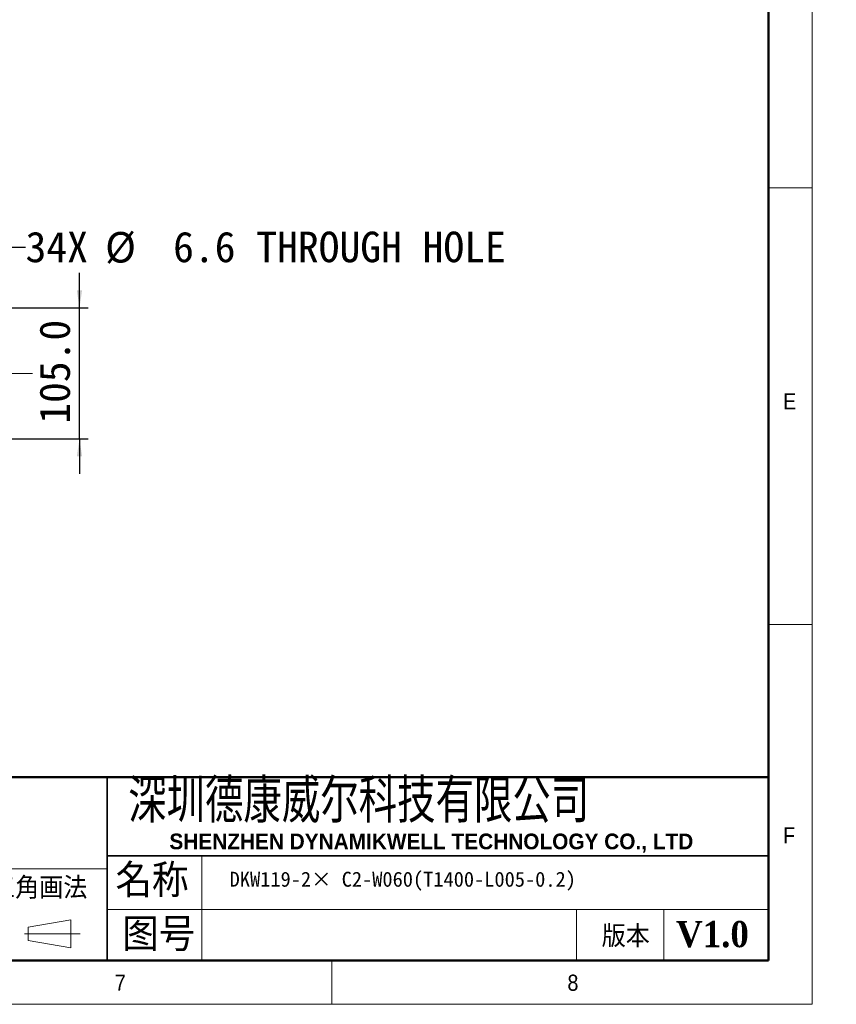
# Model space of a CAD drawing. Header units: millimetres. Extents: x 35 to 2924, y 35 to 2044.
# Tile 4 of 9: x 2270 to 2924, y 35 to 824. Entities that reach past the tile are written whole.
import ezdxf

# ---------------------------------------------------------------- set-up
doc = ezdxf.new("R2010")
doc.units = ezdxf.units.MM
doc.header["$LTSCALE"] = 7
doc.linetypes.add('CENTERX2', pattern=[20.32, 12.7, -2.54, 2.54, -2.54])
doc.layers.add('DIMNS', color=7, linetype='Continuous')
doc.styles.add('SLDTEXTSTYLE1', font='Gothic.ttf', dxfattribs={"width": 0.913})
doc.styles.add('SLDTEXTSTYLE2', font='timesbd.ttf', dxfattribs={"width": 0.933})
doc.styles.add('SLDTEXTSTYLE4', font='txt', dxfattribs={"bigfont": 'bigfont'})
doc.styles.add('SLDTEXTSTYLE5', font='txt', dxfattribs={"width": 0.8, "bigfont": 'bigfont'})
doc.styles.add('SLDTEXTSTYLE6', font='arialbd.ttf', dxfattribs={"width": 0.948})
doc.styles.add('SLDTEXTSTYLE8', font='txt')
doc.styles.add('SLDTEXTSTYLE9', font='txt')
doc.dimstyles.new('SLDDIMSTYLE1', dxfattribs={"dimtxt": 24.5, "dimasz": 14, "dimexe": 0, "dimexo": 0.0625, "dimgap": 6.125, "dimtad": 2, "dimdec": 1, "dimrnd": 1e-09, "dimzin": 4, "dimdsep": 46, "dimtxsty": 'SLDTEXTSTYLE9', "dimsah": 1, "dimcen": 0.09, "dimadec": 0, "dimazin": 1, "dimtfac": 1, "dimtdec": 1, "dimtmove": 0, "dimatfit": 0, "dimfxl": 0, "dimfrac": 2, "dimtolj": 1, "dimtzin": 12, "dimarcsym": 0})
doc.dimstyles.new('SLDDIMSTYLE6', dxfattribs={"dimtxt": 24.5, "dimasz": 14, "dimexe": 0, "dimexo": 0.0625, "dimgap": 6.125, "dimtad": 0, "dimtih": 1, "dimtoh": 1, "dimdec": 1, "dimrnd": 1e-09, "dimzin": 12, "dimdsep": 46, "dimtxsty": 'SLDTEXTSTYLE9', "dimsah": 1, "dimcen": 0, "dimadec": 0, "dimazin": 3, "dimtfac": 1, "dimtdec": 1, "dimtofl": 0, "dimtmove": 0, "dimatfit": 3, "dimfxl": 0, "dimfrac": 2, "dimtolj": 1, "dimtzin": 12, "dimarcsym": 0})

# ---------------------------------------------------------------- blocks, each defined once
blk = doc.blocks.new('_D_14')
at = {"layer": 'DIMNS'}
for p, q in [((2317.69, 593.36), (2317.69, 621.36)), ((2212.42, 593.36), (2324.69, 593.36)), ((2317.69, 488.36), (2317.69, 593.36)), ((2212.42, 488.36), (2324.69, 488.36)), ((2317.69, 488.36), (2317.69, 460.36))]:
    blk.add_line(p, q, dxfattribs=at)
for points in [[(2317.69, 593.36), (2319.79, 607.36), (2315.59, 607.36)], [(2317.69, 488.36), (2315.59, 474.36), (2319.79, 474.36)]]:
    blk.add_solid(points, dxfattribs=at)
at = {"layer": 'DIMNS', "insert": (2285.54, 500.46), "char_height": 24.5, "attachment_point": 1, "rotation": 90, "style": 'SLDTEXTSTYLE9'}
blk.add_mtext('105.0', dxfattribs=at)
blk = doc.blocks.new('_D_17')
at = {"layer": 'DIMNS'}
for p, q in [((2200.02, 595.69), (2246.47, 642.14)), ((2246.47, 642.14), (2274.47, 642.14))]:
    blk.add_line(p, q, dxfattribs=at)
blk.add_solid([(2200.02, 595.69), (2211.41, 604.11), (2208.44, 607.08)], dxfattribs=at)
at = {"layer": 'DIMNS', "char_height": 24.5, "attachment_point": 1, "style": 'SLDTEXTSTYLE9'}
for s, insert in [('%%c', (2338.24, 654.24)), ('34X ', (2274.47, 654.48)), (' 6.6 THROUGH HOLE', (2376.09, 654.48))]:
    blk.add_mtext(s, dxfattribs=dict(at, insert=insert))

msp = doc.modelspace()

# ---------------------------------------------------------------- linework, layer by layer
at = {"color": 7, "linetype": 'Continuous', "lineweight": 18}
for p, q in [((2905, 35), (2905, 2044)), ((2870, 2009), (2870, 70)), ((2870, 689.5), (2905, 689.5)), ((2870, 339.5), (2905, 339.5)), ((2415.65, 154), (2415.65, 70)), ((1926.29, 143.5), (2339.76, 143.5)), ((2339.76, 110.88), (2870, 110.88)), ((2716, 110.88), (2716, 70)), ((2786, 110.88), (2786, 70)), ((2276.67, 96.73), (2310.66, 102.61)), ((2276.67, 86.23), (2276.67, 96.73)), ((2310.66, 102.61), (2310.66, 80.22)), ((2273.64, 91.48), (2318.36, 91.48)), ((2276.67, 86.23), (2310.66, 80.22)), ((70, 70), (2870, 70)), ((861, 70), (2870, 70)), ((2520, 70), (2520, 35)), ((35, 35), (2905, 35))]:
    msp.add_line(p, q, dxfattribs=at)
at = {"color": 7, "linetype": 'Continuous', "lineweight": 50}
for p, q in [((2870, 2009), (2870, 70)), ((2870, 217), (1281, 217)), ((70, 70), (2870, 70))]:
    msp.add_line(p, q, dxfattribs=at)
at = {"color": 7, "linetype": 'Continuous', "lineweight": 35}
for p, q in [((2339.76, 217), (2339.76, 70)), ((2339.76, 154), (2870, 154))]:
    msp.add_line(p, q, dxfattribs=at)
at = {"layer": 'DIMNS', "linetype": 'CENTERX2', "lineweight": 18}
msp.add_line((2280.14, 540.86), (299.24, 540.86), dxfattribs=at)

# ---------------------------------------------------------------- texts
at = {"color": 7, "linetype": 'Continuous', "lineweight": 0}
for s, insert, char_height, attachment_point, style in [('E', (2881.67, 524.92), 12.96, 1, 'SLDTEXTSTYLE1'), ('深圳德康威尔科技有限公司', (2356.71, 215.63), 35, 1, 'SLDTEXTSTYLE5'), ('F', (2881.67, 176.95), 12.96, 1, 'SLDTEXTSTYLE1'), ('SHENZHEN DYNAMIKWELL TECHNOLOGY CO., LTD', (2389.8, 171.89), 12.6, 1, 'SLDTEXTSTYLE6'), ('名称', (2346.56, 147.46), 26.6, 1, 'SLDTEXTSTYLE4'), ('图号', (2352.02, 104.28), 26.6, 1, 'SLDTEXTSTYLE4'), ('版本', (2736.3, 98.31), 17.5, 1, 'SLDTEXTSTYLE4'), ('V1.0', (2825.07, 101.8), 21, 2, 'SLDTEXTSTYLE2'), ('7', (2346.02, 58.78), 12.96, 1, 'SLDTEXTSTYLE1'), ('8', (2708.84, 58.78), 12.96, 1, 'SLDTEXTSTYLE1')]:
    msp.add_mtext(s, dxfattribs=dict(at, insert=insert, char_height=char_height, attachment_point=attachment_point, style=style))
at = {"layer": 'DIMNS', "insert": (2438.07, 141.28), "char_height": 12, "attachment_point": 1, "style": 'SLDTEXTSTYLE8'}
msp.add_mtext('DKW119-2{\\fSimSun|b0|i0|c134|p2;× }C2-W060(T1400-L005-0.2)', dxfattribs=at)
at = {"layer": 'DIMNS', "color": 7, "insert": (2227.7, 137.1), "char_height": 17.5, "attachment_point": 1, "style": 'SLDTEXTSTYLE4'}
msp.add_mtext('第三角画法', dxfattribs=at)

# ---------------------------------------------------------------- dimensions: what is measured, and where the dimension line sits
at = {"layer": 'DIMNS'}
dim = msp.add_diameter_dim_2p(p1=(2195.36, 591.03), p2=(2200.02, 595.69), text='34X <> THROUGH HOLE\\P', dimstyle='SLDDIMSTYLE6', dxfattribs=at)
dim.commit()
dim.dimension.update_dxf_attribs({"geometry": '_D_17', "text_midpoint": (2476.64, 642.14), "dimtype": 163})
dim = msp.add_linear_dim(base=(2317.69, 593.36), p1=(2203.53, 488.36), p2=(2203.53, 593.36), angle=90, dimstyle='SLDDIMSTYLE1', dxfattribs=at)
dim.commit()
dim.dimension.update_dxf_attribs({"geometry": '_D_14', "text_midpoint": (2317.69, 539.49), "dimtype": 160})

doc.saveas('drawing.dxf')
